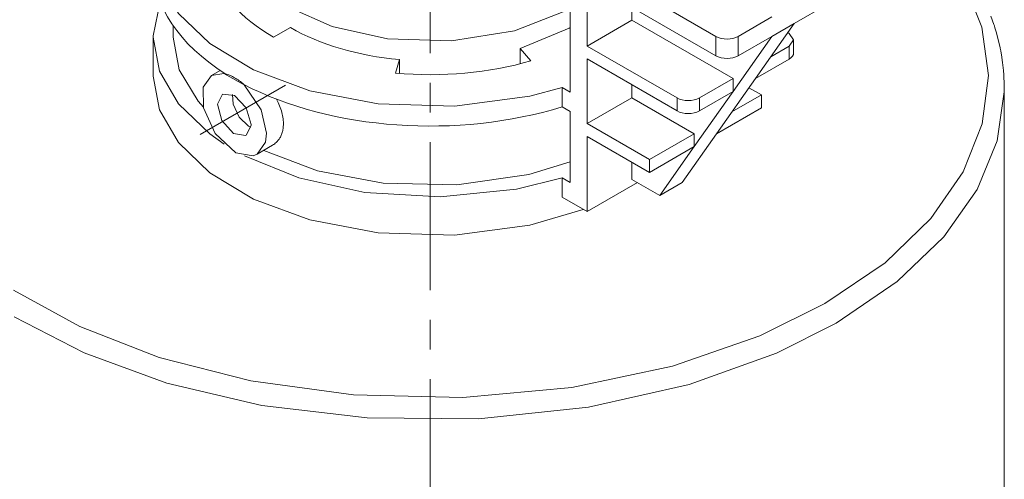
# Model space of a CAD drawing. Header units: millimetres. Extents: x 0 to 594, y 0 to 420.
# Tile 22 of 28: x 467 to 516, y 232 to 256. Entities that reach past the tile are written whole.
import ezdxf

# ---------------------------------------------------------------- set-up
doc = ezdxf.new("R2010")
doc.units = ezdxf.units.MM
doc.linetypes.add('K5LT_AXLED', pattern=[12, 7.5, -1.5, 1.5, -1.5])
doc.linetypes.add('K5LT_THIN', pattern=[0])
doc.layers.add('Системный слой (1)', color=251, linetype='Continuous', true_color=0x6c6c6c)

# ---------------------------------------------------------------- blocks, each defined once
blk = doc.blocks.new('U96')
at = {"layer": 'Системный слой (1)', "color": 7, "linetype": 'K5LT_THIN', "lineweight": 18, "true_color": 0xffffff}
for p, q in [((473.602, 256.605), (473.252, 254.878)), ((473.252, 254.878), (473.252, 254.809)), ((473.252, 254.809), (473.57, 253.094)), ((473.57, 253.094), (474.522, 251.445)), ((474.522, 251.445), (476.104, 249.919)), ((476.104, 249.919), (476.833, 249.41))]:
    blk.add_line(p, q, dxfattribs=at)
blk = doc.blocks.new('U100')
at = {"layer": 'Системный слой (1)', "color": 7, "linetype": 'K5LT_THIN', "lineweight": 18, "true_color": 0xffffff}
for p, q in [((478.834, 249.09), (481.555, 248.062)), ((492.236, 247.877), (494.323, 248.511)), ((481.555, 248.062), (484.869, 247.431)), ((488.588, 247.343), (492.236, 247.877)), ((484.869, 247.431), (488.588, 247.343))]:
    blk.add_line(p, q, dxfattribs=at)
blk = doc.blocks.new('U101')
at = {"layer": 'Системный слой (1)', "color": 7, "linetype": 'K5LT_THIN', "lineweight": 18, "true_color": 0xffffff}
for p, q in [((474.252, 254.809), (474.57, 253.157)), ((474.57, 253.157), (475.521, 251.574)), ((475.521, 251.574), (475.791, 251.267))]:
    blk.add_line(p, q, dxfattribs=at)
blk = doc.blocks.new('U108')
at = {"layer": 'Системный слой (1)', "color": 7, "linetype": 'K5LT_THIN', "lineweight": 18, "true_color": 0xffffff}
for p, q in [((476.752, 251.929), (476.505, 251.433)), ((477.352, 251.87), (476.752, 251.929)), ((477.952, 251.236), (477.352, 251.87)), ((476.505, 251.433), (476.72, 250.601)), ((478.201, 250.4), (477.952, 251.236)), ((476.72, 250.601), (477.305, 249.939)), ((477.952, 249.851), (478.199, 250.347)), ((478.199, 250.347), (478.201, 250.4)), ((477.305, 249.939), (477.918, 249.833)), ((477.918, 249.833), (477.952, 249.851))]:
    blk.add_line(p, q, dxfattribs=at)
blk = doc.blocks.new('U117')
at = {"layer": 'Системный слой (1)', "color": 7, "linetype": 'K5LT_THIN', "lineweight": 18, "true_color": 0xffffff}
for p, q in [((477.866, 248.811), (480.601, 247.696)), ((480.601, 247.696), (483.942, 246.955)), ((491.61, 247.128), (493.91, 247.699)), ((483.942, 246.955), (487.747, 246.731)), ((487.747, 246.731), (491.61, 247.128))]:
    blk.add_line(p, q, dxfattribs=at)
blk = doc.blocks.new('U119')
at = {"layer": 'Системный слой (1)', "color": 7, "linetype": 'K5LT_THIN', "lineweight": 18, "true_color": 0xffffff}
for p, q in [((505.608, 254.68), (505.374, 255.007)), ((505.374, 254.354), (505.608, 254.68))]:
    blk.add_line(p, q, dxfattribs=at)
blk = doc.blocks.new('U122')
at = {"layer": 'Системный слой (1)', "color": 7, "linetype": 'K5LT_THIN', "lineweight": 18, "true_color": 0xffffff}
for p, q in [((477.255, 251.919), (477.299, 251.434)), ((477.299, 251.434), (477.593, 250.773)), ((477.593, 250.773), (478.07, 250.312)), ((478.07, 250.312), (478.191, 250.255))]:
    blk.add_line(p, q, dxfattribs=at)
blk = doc.blocks.new('U124')
at = {"layer": 'Системный слой (1)', "color": 7, "linetype": 'K5LT_THIN', "lineweight": 18, "true_color": 0xffffff}
for p, q in [((476.202, 252.882), (475.78, 252.277)), ((476.826, 252.971), (476.202, 252.882)), ((477.842, 252.398), (476.826, 252.971)), ((475.78, 252.277), (475.796, 251.243)), ((478.709, 251.142), (477.842, 252.398)), ((475.796, 251.243), (476.377, 249.95)), ((478.978, 249.951), (478.709, 251.142)), ((476.377, 249.95), (477.424, 248.972)), ((478.925, 249.503), (478.978, 249.951)), ((478.502, 248.898), (478.925, 249.503)), ((477.424, 248.972), (478.3, 248.817)), ((478.3, 248.817), (478.502, 248.898))]:
    blk.add_line(p, q, dxfattribs=at)
blk = doc.blocks.new('U127')
at = {"layer": 'Системный слой (1)', "color": 7, "linetype": 'K5LT_THIN', "lineweight": 18, "true_color": 0xffffff}
for p, q in [((474.936, 263.226), (473.77, 261.56)), ((473.77, 261.56), (473.274, 259.837)), ((473.274, 259.837), (473.252, 259.381)), ((473.252, 259.381), (473.57, 257.666)), ((473.57, 257.666), (474.522, 256.017)), ((474.522, 256.017), (476.104, 254.492)), ((476.104, 254.492), (478.321, 253.157)), ((478.321, 253.157), (481.171, 252.101)), ((492.28, 251.838), (493.91, 252.271)), ((481.171, 252.101), (484.614, 251.443)), ((488.469, 251.329), (492.28, 251.838)), ((484.614, 251.443), (488.469, 251.329))]:
    blk.add_line(p, q, dxfattribs=at)
blk = doc.blocks.new('U129')
at = {"layer": 'Системный слой (1)', "color": 7, "linetype": 'K5LT_THIN', "lineweight": 18, "true_color": 0xffffff}
for p, q in [((479.563, 251.515), (479.48, 251.679)), ((479.727, 251.096), (479.563, 251.515)), ((479.816, 250.682), (479.727, 251.096)), ((479.831, 250.443), (479.816, 250.682))]:
    blk.add_line(p, q, dxfattribs=at)
blk = doc.blocks.new('U182')
at = {"layer": 'Системный слой (1)', "color": 7, "linetype": 'K5LT_THIN', "lineweight": 18, "true_color": 0xffffff}
for p, q in [((515.892, 249.566), (516.251, 252.053)), ((516.251, 252.053), (516.252, 252.196)), ((514.881, 247.11), (515.892, 249.566)), ((513.203, 244.724), (514.881, 247.11)), ((510.837, 242.454), (513.203, 244.724)), ((507.758, 240.357), (510.837, 242.454)), ((466.227, 240.664), (469.756, 238.843)), ((504.739, 238.84), (507.758, 240.357)), ((469.756, 238.843), (473.935, 237.323)), ((500.327, 237.251), (504.739, 238.84)), ((473.935, 237.323), (478.736, 236.191)), ((495.238, 236.101), (500.327, 237.251)), ((478.736, 236.191), (484.063, 235.555)), ((489.69, 235.512), (495.238, 236.101)), ((484.063, 235.555), (489.69, 235.512))]:
    blk.add_line(p, q, dxfattribs=at)
blk = doc.blocks.new('U183')
at = {"layer": 'Системный слой (1)', "color": 7, "linetype": 'K5LT_THIN', "lineweight": 18, "true_color": 0xffffff}
for p, q in [((477.252, 260.361), (477.57, 258.916)), ((477.57, 258.916), (478.518, 257.549)), ((478.518, 257.549), (480.092, 256.331)), ((480.092, 256.331), (482.292, 255.348)), ((494.048, 256.126), (494.323, 256.279)), ((491.502, 255.135), (494.048, 256.126)), ((482.292, 255.348), (485.092, 254.724)), ((485.092, 254.724), (488.329, 254.621)), ((488.329, 254.621), (491.502, 255.135))]:
    blk.add_line(p, q, dxfattribs=at)
blk = doc.blocks.new('U184')
at = {"layer": 'Системный слой (1)', "color": 7, "linetype": 'K5LT_THIN', "lineweight": 18, "true_color": 0xffffff}
for p, q in [((515.124, 255.325), (514.159, 257.722)), ((515.452, 252.882), (515.124, 255.325)), ((515.138, 250.429), (515.452, 252.882)), ((514.174, 248.005), (515.138, 250.429)), ((512.543, 245.648), (514.174, 248.005)), ((510.225, 243.407), (512.543, 245.648)), ((507.192, 241.337), (510.225, 243.407)), ((466.192, 242.021), (469.545, 240.178)), ((503.901, 239.709), (507.192, 241.337)), ((469.545, 240.178), (473.55, 238.619)), ((499.48, 238.178), (503.901, 239.709)), ((473.55, 238.619), (478.183, 237.433)), ((494.396, 237.099), (499.48, 238.178)), ((478.183, 237.433), (483.366, 236.723)), ((488.892, 236.596), (494.396, 237.099)), ((483.366, 236.723), (488.892, 236.596))]:
    blk.add_line(p, q, dxfattribs=at)
blk = doc.blocks.new('U186')
at = {"layer": 'Системный слой (1)', "color": 7, "linetype": 'K5LT_THIN', "lineweight": 18, "true_color": 0xffffff}
for p, q in [((515.578, 255.879), (515.727, 255.452)), ((515.727, 255.452), (515.735, 255.428)), ((515.735, 255.428), (515.75, 255.379)), ((515.75, 255.379), (515.781, 255.282)), ((515.781, 255.282), (515.839, 255.087)), ((515.839, 255.087), (515.944, 254.695)), ((515.944, 254.695), (516.04, 254.272)), ((516.04, 254.272), (516.044, 254.248)), ((516.044, 254.248), (516.054, 254.201)), ((516.054, 254.201), (516.072, 254.105)), ((516.072, 254.105), (516.106, 253.915)), ((516.106, 253.915), (516.164, 253.533)), ((516.164, 253.533), (516.21, 253.121)), ((516.21, 253.121), (516.211, 253.101)), ((516.211, 253.101), (516.215, 253.06)), ((516.215, 253.06), (516.222, 252.978)), ((516.222, 252.978), (516.233, 252.815)), ((516.233, 252.815), (516.247, 252.487)), ((516.247, 252.487), (516.251, 252.282)), ((516.251, 252.282), (516.251, 252.273)), ((516.251, 252.273), (516.251, 252.253)), ((516.251, 252.253), (516.252, 252.214)), ((516.252, 252.214), (516.252, 252.196))]:
    blk.add_line(p, q, dxfattribs=at)
blk = doc.blocks.new('U227')
at = {"layer": 'Системный слой (1)', "color": 7, "linetype": 'K5LT_THIN', "lineweight": 18, "true_color": 0xffffff}
for p, q in [((473.252, 252.849), (473.57, 251.134)), ((473.57, 251.134), (474.522, 249.485)), ((474.522, 249.485), (476.104, 247.96)), ((476.104, 247.96), (478.321, 246.625)), ((478.321, 246.625), (481.171, 245.569)), ((492.28, 245.306), (494.971, 246.106)), ((481.171, 245.569), (484.614, 244.911)), ((488.469, 244.797), (492.28, 245.306)), ((484.614, 244.911), (488.469, 244.797))]:
    blk.add_line(p, q, dxfattribs=at)
blk = doc.blocks.new('U229')
at = {"layer": 'Системный слой (1)', "color": 7, "linetype": 'K5LT_THIN', "lineweight": 18, "true_color": 0xffffff}
for p, q in [((491.792, 254.237), (494.261, 255.263)), ((494.261, 255.263), (494.323, 255.299))]:
    blk.add_line(p, q, dxfattribs=at)

msp = doc.modelspace()

# ---------------------------------------------------------------- linework, layer by layer
at = {"layer": 'Системный слой (1)', "color": 7, "linetype": 'K5LT_THIN', "lineweight": 18, "true_color": 0xffffff}
for p, q in [((494.3227, 283.2231), (494.3227, 252.033)), ((501.6766, 254.8551), (495.1712, 258.611)), ((495.1712, 257.6312), (501.6766, 253.8753)), ((495.1712, 254.3652), (495.1712, 257.6312)), ((497.4339, 255.6716), (497.4339, 256.3248)), ((507.3334, 256.4881), (505.6364, 255.5083)), ((504.505, 255.8349), (502.808, 254.8551)), ((474.2516, 254.8091), (474.2516, 255.4017)), ((479.332, 254.8091), (480.1805, 255.299)), ((497.4339, 255.6716), (495.1712, 254.3652)), ((502.5454, 252.7205), (497.4339, 255.6716)), ((505.6364, 255.5083), (503.6768, 252.7205)), ((505.6364, 255.5083), (504.505, 254.8551)), ((473.2516, 252.8495), (473.2516, 254.8091)), ((501.6766, 253.8753), (501.6766, 254.8551)), ((502.5454, 252.0673), (504.505, 254.8551)), ((504.505, 254.8551), (502.808, 253.8753)), ((502.808, 253.8753), (502.808, 254.8551)), ((505.3738, 255.0067), (505.3098, 255.0437)), ((492.3363, 253.6199), (491.7915, 254.2372)), ((491.7915, 254.2372), (491.7915, 253.4702)), ((499.717, 251.7407), (495.1712, 254.3652)), ((505.3738, 254.3535), (504.4495, 253.8198)), ((505.3738, 253.7003), (505.3738, 254.3535)), ((505.6082, 254.0269), (505.6082, 254.6801)), ((495.1712, 253.712), (499.717, 251.0875)), ((495.1712, 250.446), (495.1712, 253.712)), ((485.6873, 253.679), (485.4995, 252.9947)), ((485.6873, 253.679), (485.6873, 252.9785)), ((505.3738, 253.7003), (503.6768, 252.7205)), ((476.6358, 253.1321), (476.2021, 252.8817)), ((502.5454, 252.7205), (500.8484, 251.7407)), ((503.6768, 252.7205), (501.7172, 249.9327)), ((502.5454, 252.0673), (502.5454, 252.7205)), ((494.3227, 252.033), (493.91, 252.2712)), ((493.91, 251.2914), (493.91, 252.2712)), ((497.4339, 251.7524), (497.4339, 252.4056)), ((503.9799, 251.8923), (503.3502, 252.2559)), ((497.4339, 251.7524), (495.1712, 250.446)), ((500.5858, 249.9327), (497.4339, 251.7524)), ((499.717, 251.0875), (499.717, 251.7407)), ((500.5858, 249.2795), (502.5454, 252.0673)), ((502.5454, 252.0673), (500.8484, 251.0875)), ((500.8484, 251.0875), (500.8484, 251.7407)), ((503.9799, 251.8923), (502.4899, 251.032)), ((503.9799, 251.2391), (503.9799, 251.8923)), ((516.2516, 224.6418), (516.2516, 252.1963)), ((493.91, 251.2914), (494.3227, 251.0532)), ((503.9799, 251.2391), (501.7172, 249.9327)), ((494.3227, 251.0532), (494.3227, 247.4606)), ((498.3231, 248.6263), (495.1712, 250.446)), ((495.1712, 245.9909), (495.1712, 249.7928)), ((495.1712, 249.7928), (498.3231, 247.9731)), ((500.5858, 249.9327), (498.3231, 248.6263)), ((501.7172, 249.9327), (499.9795, 247.4606)), ((500.5858, 249.2795), (500.5858, 249.9327)), ((479.2814, 249.348), (478.5021, 248.898)), ((500.5858, 249.2795), (498.3231, 247.9731)), ((498.8482, 246.8074), (500.5858, 249.2795)), ((497.4339, 247.6239), (497.4339, 248.4865)), ((498.3231, 247.9731), (498.3231, 248.6263)), ((493.91, 246.7191), (493.91, 247.6988)), ((494.3227, 247.4606), (493.91, 247.6988)), ((497.7168, 247.4606), (495.1712, 245.9909)), ((497.4339, 247.6239), (498.8482, 246.8074)), ((499.9795, 247.4606), (498.8482, 246.8074)), ((493.91, 246.7191), (495.1712, 245.9909))]:
    msp.add_line(p, q, dxfattribs=at)
at = {"layer": 'Системный слой (1)', "color": 30, "linetype": 'K5LT_AXLED', "lineweight": 18, "true_color": 0xff8000}
for p, q in [((487.2516, 146.0113), (487.2516, 263.8042)), ((479.9363, 252.3819), (475.6201, 249.8899))]:
    msp.add_line(p, q, dxfattribs=at)
at = {"layer": 'Системный слой (1)', "color": 7, "linetype": 'K5LT_THIN', "lineweight": 18, "true_color": 0xffffff}
for centre, major_axis, start_param, end_param in [((487.2516, 258.4017), (-14, 0), 0, 0.7374641), ((487.2516, 259.3814), (-11.2, 0), 0.1570796, 0.7853982), ((487.2516, 259.3814), (-10, 0), 0.7853982, 1.4137167), ((502.2423, 255.1817), (-0.8, 0), 0.7853982, 2.3561945), ((502.2423, 254.2019), (0.8, 0), 3.9269908, 5.4977871), ((504.8082, 254.0269), (0.8, 0), 5.4977871, 6.2831853), ((487.2516, 259.3814), (11.2, 0), 4.5553093, 5.1836279), ((487.2516, 258.4017), (14, 0), 3.9749249, 5.2080354), ((500.2827, 252.0673), (-0.8, 0), 0.7853982, 2.3561945), ((500.2827, 251.4141), (0.8, 0), 3.9269908, 5.4977871)]:
    msp.add_ellipse(centre, major_axis=major_axis, ratio=0.5773503, start_param=start_param, end_param=end_param, dxfattribs=at)
for points, knots in [([(477.8378, 252.4189), (477.7882, 252.4616), (477.6992, 252.5342), (477.5877, 252.6164), (477.479, 252.6909), (477.3724, 252.7576), (477.2495, 252.8252), (477.089, 252.9024), (476.9693, 252.9453), (476.8891, 252.9666)], [0, 0, 0, 0, 1.5536144, 2.7490884, 3.4104812, 4.8988587, 6.0522788, 7.2539618, 10, 10, 10, 10]), ([(479.2814, 249.348), (479.3468, 249.3857), (479.4555, 249.4666), (479.5845, 249.6115), (479.6811, 249.7648), (479.7556, 249.9374), (479.8087, 250.1384), (479.8283, 250.311), (479.8306, 250.417), (479.8306, 250.4429)], [0, 0, 0, 0, 1.9327091, 3.4435104, 4.8404436, 6.3237167, 7.8303712, 9.4737343, 10, 10, 10, 10])]:
    msp.add_open_spline(points, degree=3, knots=knots, dxfattribs=at)

# ---------------------------------------------------------------- block references
at = {"layer": 'Системный слой (1)'}
for name in ['U186', 'U184', 'U127', 'U183', 'U96', 'U229', 'U101', 'U119', 'U227', 'U124', 'U182', 'U108', 'U122', 'U129', 'U117', 'U100']:
    msp.add_blockref(name, (0, 0), dxfattribs=at)

doc.saveas('drawing.dxf')
